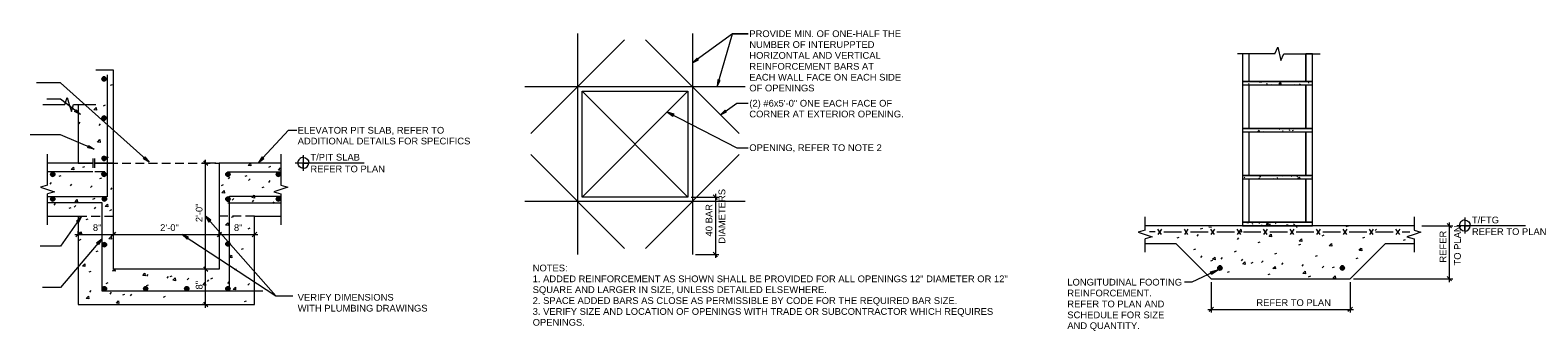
# Model space of a CAD drawing. Header units: inches. Extents: x 2 to 104, y 0 to 81.
# Tile 6 of 8: x 49.05 to 71.13, y 1 to 5.39. Entities that reach past the tile are written whole.
import ezdxf

# ---------------------------------------------------------------- set-up
doc = ezdxf.new("R2010")
doc.units = ezdxf.units.IN
doc.header["$MEASUREMENT"] = 0
doc.layers.add('A-DETL', color=7, linetype='Continuous', lineweight=18, true_color=0x00a600)
for name, color, linetype, lineweight in [('A-DETL-GENF', 7, 'Continuous', 18), ('A-DETL-THIN', 7, 'Continuous', 18), ('G-ANNO-TEXT', 7, 'Continuous', 9)]:
    doc.layers.add(name, color=color, linetype=linetype, lineweight=lineweight)
doc.styles.add('Arial', font='Arial.ttf', dxfattribs={"height": 0.098425})
pattern_1 = [(50, (65.3647, 0.04906), (0.286846, -0.025301), [0.03, -0.33]), (355, (65.3647, 0.04906), (-0.055977, 0.301024), [0.024, -0.264]), (100.451, (65.3887, 0.04706), (0.231849, 0.275629), [0.025, -0.28]), (46.184, (65.3647, 0.12906), (0.427136, -0.066141), [0.045, -0.495]), (96.636, (65.4007, 0.12306), (0.37346, 0.38977), [0.038, -0.421]), (351.184, (65.3647, 0.12906), (0.37408, 0.389267), [0.036, -0.396]), (21, (65.4047, 0.10906), (0.238616, -0.161194), [0.03, -0.33]), (326, (65.4047, 0.10906), (0.09698, 0.29042), [0.024, -0.264]), (71.451, (65.4247, 0.09606), (0.336407, 0.128668), [0.025, -0.28]), (37.5, (65.36469, 0.04906), (0.0047326, 0.1334601), [0.013, -0.248, 0.013, -0.255, -0.265]), (37.5, (65.36469, 0.04906), (0.0047326, 0.1334601), [-0.529, 0.013, -0.252]), (7.5, (65.36469, 0.04906), (0.1052654, 0.1580924), [0.013, -0.14, 0.013, -0.242, -0.101]), (7.5, (65.36469, 0.04906), (0.1052654, 0.1580924), [-0.408, 0.013, -0.088]), (327.5, (65.27569, 0.04906), (0.2135185, -0.0091575), [0.013, -0.087, 0.013, -0.299, -0.414]), (327.5, (65.27569, 0.04906), (0.2135185, -0.0091575), [-0.412, 0.013, -0.401]), (317.5, (65.23569, 0.04906), (0.2332406, 0.03991), [0.013, -0.117, 0.013, -0.194, -0.294]), (317.5, (65.23569, 0.04906), (0.2332406, 0.03991), [-0.337, 0.013, -0.281])]

msp = doc.modelspace()

# ---------------------------------------------------------------- hatches: boundary and pattern name
at = {"layer": 'A-DETL-GENF'}
for points in [[(58.751, 4.916), (58.839, 4.959), (58.82, 4.987)], [(50.133, 4.652), (50.141, 4.654), (50.149, 4.657), (50.155, 4.662), (50.16, 4.668), (50.163, 4.675), (50.164, 4.683), (50.163, 4.692), (50.16, 4.699), (50.155, 4.705), (50.149, 4.71), (50.141, 4.713), (50.133, 4.715), (50.125, 4.713), (50.118, 4.71), (50.111, 4.705), (50.106, 4.699), (50.103, 4.692), (50.102, 4.683), (50.103, 4.675), (50.106, 4.668), (50.111, 4.662), (50.118, 4.657), (50.125, 4.654)], [(59.113, 4.57), (59.157, 4.659), (59.124, 4.668)], [(49.788, 4.16), (49.722, 4.232), (49.702, 4.205)], [(58.465, 4.139), (58.481, 4.168), (58.388, 4.197)], [(59.16, 4.158), (59.25, 4.199), (59.231, 4.227)], [(50.133, 4.079), (50.141, 4.08), (50.149, 4.083), (50.155, 4.088), (50.16, 4.094), (50.163, 4.102), (50.164, 4.11), (50.163, 4.118), (50.16, 4.125), (50.155, 4.132), (50.149, 4.137), (50.141, 4.14), (50.133, 4.141), (50.125, 4.14), (50.118, 4.137), (50.111, 4.132), (50.106, 4.125), (50.103, 4.118), (50.102, 4.11), (50.103, 4.102), (50.106, 4.094), (50.111, 4.088), (50.118, 4.083), (50.125, 4.08)], [(49.988, 3.653), (49.905, 3.708), (49.893, 3.675)], [(50.133, 3.488), (50.141, 3.489), (50.149, 3.493), (50.155, 3.497), (50.16, 3.504), (50.163, 3.511), (50.164, 3.519), (50.163, 3.527), (50.16, 3.535), (50.155, 3.541), (50.149, 3.546), (50.141, 3.549), (50.133, 3.55), (50.125, 3.549), (50.118, 3.546), (50.111, 3.541), (50.106, 3.535), (50.103, 3.527), (50.102, 3.519), (50.103, 3.511), (50.106, 3.504), (50.111, 3.497), (50.118, 3.493), (50.125, 3.489)], [(50.794, 3.463), (50.732, 3.541), (50.71, 3.515)], [(52.395, 3.458), (52.475, 3.517), (52.449, 3.541)], [(49.381, 3.258), (49.389, 3.259), (49.397, 3.263), (49.403, 3.268), (49.408, 3.274), (49.411, 3.281), (49.412, 3.289), (49.411, 3.297), (49.408, 3.305), (49.403, 3.311), (49.397, 3.316), (49.389, 3.319), (49.381, 3.32), (49.373, 3.319), (49.366, 3.316), (49.359, 3.311), (49.354, 3.305), (49.351, 3.297), (49.35, 3.289), (49.351, 3.281), (49.354, 3.274), (49.359, 3.268), (49.366, 3.263), (49.373, 3.259)], [(50.133, 3.258), (50.141, 3.259), (50.149, 3.263), (50.155, 3.268), (50.16, 3.274), (50.163, 3.281), (50.164, 3.289), (50.163, 3.297), (50.16, 3.305), (50.155, 3.311), (50.149, 3.316), (50.141, 3.319), (50.133, 3.32), (50.125, 3.319), (50.118, 3.316), (50.111, 3.311), (50.106, 3.305), (50.103, 3.297), (50.102, 3.289), (50.103, 3.281), (50.106, 3.274), (50.111, 3.268), (50.118, 3.263), (50.125, 3.259)], [(51.947, 3.256), (51.955, 3.257), (51.963, 3.26), (51.969, 3.265), (51.974, 3.271), (51.977, 3.279), (51.978, 3.287), (51.977, 3.295), (51.974, 3.302), (51.969, 3.309), (51.963, 3.313), (51.955, 3.317), (51.947, 3.318), (51.939, 3.317), (51.932, 3.313), (51.925, 3.309), (51.92, 3.302), (51.917, 3.295), (51.916, 3.287), (51.917, 3.279), (51.92, 3.271), (51.925, 3.265), (51.932, 3.26), (51.939, 3.257)], [(52.685, 3.256), (52.693, 3.257), (52.701, 3.26), (52.707, 3.265), (52.712, 3.271), (52.715, 3.279), (52.716, 3.287), (52.715, 3.295), (52.712, 3.302), (52.707, 3.309), (52.701, 3.313), (52.693, 3.317), (52.685, 3.318), (52.677, 3.317), (52.67, 3.313), (52.663, 3.309), (52.658, 3.302), (52.655, 3.295), (52.654, 3.287), (52.655, 3.279), (52.658, 3.271), (52.663, 3.265), (52.67, 3.26), (52.677, 3.257)], [(49.381, 2.897), (49.389, 2.898), (49.397, 2.901), (49.403, 2.906), (49.408, 2.912), (49.411, 2.92), (49.412, 2.928), (49.411, 2.936), (49.408, 2.943), (49.403, 2.95), (49.397, 2.955), (49.389, 2.958), (49.381, 2.959), (49.373, 2.958), (49.366, 2.955), (49.359, 2.95), (49.354, 2.943), (49.351, 2.936), (49.35, 2.928), (49.351, 2.92), (49.354, 2.912), (49.359, 2.906), (49.366, 2.901), (49.373, 2.898)], [(50.138, 2.897), (50.146, 2.898), (50.153, 2.901), (50.16, 2.906), (50.164, 2.912), (50.168, 2.92), (50.169, 2.928), (50.168, 2.936), (50.164, 2.943), (50.16, 2.95), (50.153, 2.955), (50.146, 2.958), (50.138, 2.959), (50.13, 2.958), (50.122, 2.955), (50.116, 2.95), (50.111, 2.943), (50.108, 2.936), (50.107, 2.928), (50.108, 2.92), (50.111, 2.912), (50.116, 2.906), (50.122, 2.901), (50.13, 2.898)], [(51.947, 2.894), (51.955, 2.895), (51.963, 2.898), (51.969, 2.903), (51.974, 2.91), (51.977, 2.917), (51.978, 2.925), (51.977, 2.933), (51.974, 2.941), (51.969, 2.947), (51.963, 2.952), (51.955, 2.955), (51.947, 2.956), (51.939, 2.955), (51.932, 2.952), (51.925, 2.947), (51.92, 2.941), (51.917, 2.933), (51.916, 2.925), (51.917, 2.917), (51.92, 2.91), (51.925, 2.903), (51.932, 2.898), (51.939, 2.895)], [(52.685, 2.896), (52.693, 2.897), (52.701, 2.9), (52.707, 2.905), (52.712, 2.911), (52.715, 2.919), (52.716, 2.927), (52.715, 2.935), (52.712, 2.942), (52.707, 2.949), (52.701, 2.954), (52.693, 2.957), (52.685, 2.958), (52.677, 2.957), (52.67, 2.954), (52.663, 2.949), (52.658, 2.942), (52.655, 2.935), (52.654, 2.927), (52.655, 2.919), (52.658, 2.911), (52.663, 2.905), (52.67, 2.9), (52.677, 2.897)], [(49.758, 2.585), (49.802, 2.674), (49.731, 2.605)], [(51.67, 2.593), (51.697, 2.617), (51.62, 2.678)], [(50.051, 2.262), (50.1, 2.347), (50.024, 2.285)], [(50.138, 2.229), (50.146, 2.23), (50.153, 2.233), (50.16, 2.238), (50.164, 2.244), (50.168, 2.252), (50.169, 2.26), (50.168, 2.268), (50.164, 2.275), (50.16, 2.282), (50.153, 2.287), (50.146, 2.29), (50.138, 2.291), (50.13, 2.29), (50.122, 2.287), (50.116, 2.282), (50.111, 2.275), (50.108, 2.268), (50.107, 2.26), (50.108, 2.252), (50.111, 2.244), (50.116, 2.238), (50.122, 2.233), (50.13, 2.23)], [(51.349, 2.341), (51.368, 2.371), (51.277, 2.409)], [(51.947, 2.24), (51.955, 2.241), (51.963, 2.244), (51.969, 2.249), (51.974, 2.255), (51.977, 2.263), (51.978, 2.271), (51.977, 2.279), (51.974, 2.286), (51.969, 2.293), (51.963, 2.298), (51.955, 2.301), (51.947, 2.302), (51.939, 2.301), (51.932, 2.298), (51.925, 2.293), (51.92, 2.286), (51.917, 2.279), (51.916, 2.271), (51.917, 2.263), (51.92, 2.255), (51.925, 2.249), (51.932, 2.244), (51.939, 2.241)], [(66.356, 1.823), (66.462, 1.898), (66.337, 1.864)], [(66.477, 1.888), (66.485, 1.889), (66.493, 1.892), (66.499, 1.897), (66.504, 1.903), (66.507, 1.911), (66.508, 1.919), (66.507, 1.927), (66.504, 1.934), (66.499, 1.941), (66.493, 1.946), (66.485, 1.949), (66.477, 1.95), (66.469, 1.949), (66.462, 1.946), (66.455, 1.941), (66.451, 1.934), (66.447, 1.927), (66.446, 1.919), (66.447, 1.911), (66.451, 1.903), (66.456, 1.897), (66.462, 1.898), (66.458, 1.895), (66.462, 1.892), (66.469, 1.889)], [(68.27, 1.888), (68.278, 1.889), (68.286, 1.892), (68.292, 1.897), (68.297, 1.903), (68.3, 1.911), (68.301, 1.919), (68.3, 1.927), (68.297, 1.934), (68.292, 1.941), (68.286, 1.946), (68.278, 1.949), (68.27, 1.95), (68.262, 1.949), (68.255, 1.946), (68.248, 1.941), (68.243, 1.934), (68.24, 1.927), (68.239, 1.919), (68.24, 1.911), (68.243, 1.903), (68.248, 1.897), (68.255, 1.892), (68.262, 1.889)], [(50.138, 1.583), (50.146, 1.584), (50.153, 1.588), (50.16, 1.593), (50.164, 1.599), (50.168, 1.606), (50.169, 1.614), (50.168, 1.622), (50.164, 1.63), (50.16, 1.636), (50.153, 1.641), (50.146, 1.644), (50.138, 1.645), (50.13, 1.644), (50.122, 1.641), (50.116, 1.636), (50.111, 1.63), (50.108, 1.622), (50.107, 1.614), (50.108, 1.606), (50.111, 1.599), (50.116, 1.593), (50.122, 1.588), (50.13, 1.584)], [(50.742, 1.583), (50.75, 1.584), (50.758, 1.588), (50.764, 1.593), (50.769, 1.599), (50.772, 1.606), (50.773, 1.614), (50.772, 1.622), (50.769, 1.63), (50.764, 1.636), (50.758, 1.641), (50.75, 1.644), (50.742, 1.645), (50.734, 1.644), (50.727, 1.641), (50.72, 1.636), (50.716, 1.63), (50.712, 1.622), (50.711, 1.614), (50.712, 1.606), (50.716, 1.599), (50.72, 1.593), (50.727, 1.588), (50.734, 1.584)], [(51.344, 1.583), (51.352, 1.584), (51.36, 1.588), (51.366, 1.593), (51.371, 1.599), (51.374, 1.606), (51.375, 1.614), (51.374, 1.622), (51.371, 1.63), (51.366, 1.636), (51.36, 1.641), (51.352, 1.644), (51.344, 1.645), (51.336, 1.644), (51.329, 1.641), (51.323, 1.636), (51.318, 1.63), (51.314, 1.622), (51.313, 1.614), (51.314, 1.606), (51.318, 1.599), (51.323, 1.593), (51.329, 1.588), (51.336, 1.584)], [(51.947, 1.583), (51.955, 1.584), (51.963, 1.588), (51.969, 1.593), (51.974, 1.599), (51.977, 1.606), (51.978, 1.614), (51.977, 1.622), (51.974, 1.63), (51.969, 1.636), (51.963, 1.641), (51.955, 1.644), (51.947, 1.645), (51.939, 1.644), (51.932, 1.641), (51.925, 1.636), (51.92, 1.63), (51.917, 1.622), (51.916, 1.614), (51.917, 1.606), (51.92, 1.599), (51.925, 1.593), (51.932, 1.588), (51.939, 1.584)]]:
    msp.add_hatch(color=256, dxfattribs=at).paths.add_polyline_path(points, flags=0)
at = {"layer": 'A-DETL-GENF', "true_color": 0x808080}
h = msp.add_hatch(dxfattribs=at)
h.set_pattern_fill('FP_2', color=8, style=0, pattern_type=2)
h.set_pattern_definition(pattern_1)
h.paths.add_polyline_path([(67.835, 4.595), (67.835, 4.645), (66.806, 4.645), (66.806, 4.595), (67.655, 4.595)], flags=0)
h = msp.add_hatch(dxfattribs=at)
h.set_pattern_fill('FP_2', color=8, style=0, pattern_type=2)
h.set_pattern_definition(pattern_1)
h.paths.add_polyline_path([(67.835, 3.909), (67.835, 3.959), (66.806, 3.959), (66.806, 3.909), (67.655, 3.909)], flags=0)
h = msp.add_hatch(dxfattribs=at)
h.set_pattern_fill('FP_2', color=8, style=0, pattern_type=2)
h.set_pattern_definition(pattern_1)
h.paths.add_polyline_path([(67.835, 3.222), (67.835, 3.272), (66.806, 3.272), (66.806, 3.222), (67.655, 3.222)], flags=0)
h = msp.add_hatch(dxfattribs=at)
h.set_pattern_fill('FP_2', color=8, style=0, pattern_type=2)
h.set_pattern_definition(pattern_1)
h.paths.add_polyline_path([(67.835, 2.536), (67.835, 2.586), (66.806, 2.586), (66.806, 2.536), (67.655, 2.536)], flags=0)

# ---------------------------------------------------------------- linework, layer by layer
at = {"layer": 'A-DETL', "color": 7}
for p, q in [((57.07, 2.116), (57.07, 5.345)), ((58.75, 5.345), (58.75, 2.116)), ((59.337, 5.342), (58.75, 4.915)), ((59.113, 4.57), (59.337, 5.342)), ((59.337, 5.342), (59.567, 5.342)), ((59.567, 5.342), (59.337, 5.342)), ((57.755, 5.254), (56.385, 3.884)), ((58.064, 5.254), (59.434, 3.884)), ((67.282, 5.049), (67.327, 5.146)), ((67.327, 5.146), (67.369, 4.953)), ((58.82, 4.987), (58.751, 4.916)), ((58.751, 4.916), (58.839, 4.959)), ((58.839, 4.959), (58.82, 4.987)), ((67.089, 5.049), (66.733, 5.049)), ((66.906, 4.645), (66.906, 5.049)), ((67.282, 5.049), (67.089, 5.049)), ((67.369, 4.953), (67.412, 5.049)), ((67.369, 4.953), (67.412, 5.049)), ((67.412, 5.049), (67.947, 5.049)), ((67.735, 4.645), (67.735, 5.049)), ((50.269, 4.81), (50.01, 4.81)), ((50.177, 4.744), (50.177, 2.96)), ((50.269, 3.453), (50.269, 4.81)), ((59.124, 4.668), (59.113, 4.57)), ((59.113, 4.57), (59.157, 4.659)), ((59.157, 4.659), (59.124, 4.668)), ((49.495, 4.625), (49.145, 4.625)), ((50.794, 3.463), (49.495, 4.625)), ((50.225, 4.591), (50.255, 4.603)), ((56.296, 4.57), (59.523, 4.57)), ((58.684, 4.504), (57.135, 2.955)), ((57.135, 4.504), (58.684, 2.955)), ((57.135, 2.955), (57.135, 4.504)), ((57.135, 4.504), (58.684, 4.504)), ((58.684, 4.504), (58.684, 2.955)), ((66.906, 3.959), (66.906, 4.595)), ((67.735, 3.959), (67.735, 4.595)), ((49.235, 4.308), (49.364, 4.308)), ((49.495, 4.386), (49.293, 4.386)), ((49.364, 4.308), (49.56, 4.308)), ((49.788, 4.16), (49.495, 4.386)), ((49.56, 4.308), (49.59, 4.411)), ((49.59, 4.411), (49.622, 4.308)), ((49.622, 4.308), (49.657, 4.206)), ((49.657, 4.206), (49.684, 4.308)), ((49.684, 4.308), (49.881, 4.308)), ((49.702, 4.205), (49.722, 4.232)), ((49.788, 4.16), (49.702, 4.205)), ((49.722, 4.232), (49.788, 4.16)), ((49.752, 4.308), (49.752, 3.453)), ((49.881, 4.308), (50.01, 4.308)), ((49.984, 4.23), (50.017, 4.265)), ((50.02, 4.225), (49.984, 4.23)), ((50.017, 4.265), (50.02, 4.225)), ((50.126, 4.291), (50.155, 4.303)), ((58.388, 4.197), (58.465, 4.139)), ((58.481, 4.168), (58.388, 4.197)), ((58.388, 4.197), (59.403, 3.677)), ((59.16, 4.158), (59.403, 4.326)), ((59.231, 4.227), (59.16, 4.158)), ((59.16, 4.158), (59.25, 4.199)), ((59.25, 4.199), (59.231, 4.227)), ((59.403, 4.326), (59.567, 4.326)), ((49.764, 4.025), (49.784, 4.049)), ((50.06, 3.999), (50.081, 4.024)), ((58.465, 4.139), (58.481, 4.168)), ((49.397, 3.863), (49.05, 3.863)), ((49.495, 3.863), (49.397, 3.863)), ((49.988, 3.653), (49.495, 3.863)), ((50.039, 3.76), (50.072, 3.795)), ((50.076, 3.755), (50.039, 3.76)), ((50.072, 3.795), (50.076, 3.755)), ((52.395, 3.458), (52.833, 3.931)), ((52.833, 3.931), (52.954, 3.931)), ((66.906, 3.272), (66.906, 3.909)), ((67.735, 3.272), (67.735, 3.909)), ((49.305, 3.453), (49.305, 3.582)), ((49.893, 3.675), (49.905, 3.708)), ((49.988, 3.653), (49.893, 3.675)), ((49.905, 3.708), (49.988, 3.653)), ((50.17, 3.526), (50.2, 3.536)), ((50.71, 3.515), (50.732, 3.541)), ((50.732, 3.541), (50.794, 3.463)), ((52.449, 3.541), (52.395, 3.458)), ((52.475, 3.517), (52.449, 3.541)), ((52.723, 3.582), (52.723, 3.453)), ((53.05, 3.57), (53.05, 3.338)), ((57.755, 2.205), (56.385, 3.575)), ((58.064, 2.205), (59.434, 3.575)), ((59.403, 3.677), (59.567, 3.677)), ((49.305, 3.128), (49.305, 3.453)), ((49.97, 3.453), (49.305, 3.453)), ((49.97, 3.324), (49.305, 3.324)), ((49.653, 3.358), (49.684, 3.391)), ((49.69, 3.351), (49.653, 3.358)), ((49.684, 3.391), (49.69, 3.351)), ((49.752, 3.453), (49.97, 3.453)), ((49.824, 3.393), (49.853, 3.403)), ((49.97, 3.52), (49.97, 3.384)), ((49.996, 3.384), (49.996, 3.52)), ((50.269, 3.453), (49.996, 3.453)), ((49.996, 3.453), (50.269, 3.453)), ((50.144, 3.324), (49.996, 3.324)), ((50.095, 3.29), (50.126, 3.322)), ((50.126, 3.322), (50.131, 3.284)), ((50.269, 2.678), (50.269, 3.453)), ((50.269, 3.453), (50.332, 3.453)), ((50.398, 3.453), (50.527, 3.453)), ((50.591, 3.453), (50.72, 3.453)), ((50.794, 3.463), (50.71, 3.515)), ((50.786, 3.453), (50.915, 3.453)), ((50.979, 3.453), (51.108, 3.453)), ((51.173, 3.453), (51.301, 3.453)), ((51.366, 3.453), (51.496, 3.453)), ((51.559, 3.453), (51.689, 3.453)), ((51.62, 3.453), (51.572, 3.453)), ((51.587, 3.484), (51.62, 3.453)), ((51.62, 1.902), (51.62, 3.501)), ((51.77, 3.453), (51.62, 3.453)), ((51.62, 3.453), (51.651, 3.421)), ((51.754, 3.453), (51.818, 3.453)), ((52.723, 3.453), (51.818, 3.453)), ((51.818, 3.453), (51.818, 2.678)), ((51.942, 3.324), (52.723, 3.324)), ((52.245, 3.419), (52.276, 3.452)), ((52.281, 3.412), (52.245, 3.419)), ((52.276, 3.452), (52.281, 3.412)), ((52.395, 3.458), (52.475, 3.517)), ((52.547, 3.393), (52.576, 3.405)), ((52.687, 3.35), (52.718, 3.382)), ((52.723, 3.345), (52.687, 3.35)), ((52.718, 3.382), (52.723, 3.345)), ((52.723, 3.453), (52.723, 3.128)), ((53.279, 3.453), (52.933, 3.453)), ((53.05, 3.453), (52.969, 3.453)), ((53.05, 3.532), (53.05, 3.453)), ((53.05, 3.374), (53.05, 3.453)), ((53.05, 3.453), (53.131, 3.453)), ((53.941, 3.453), (53.279, 3.453)), ((49.305, 3.128), (49.202, 3.098)), ((49.202, 3.098), (49.305, 3.065)), ((49.343, 3.145), (49.364, 3.169)), ((49.476, 3.259), (49.505, 3.271)), ((49.64, 3.119), (49.66, 3.143)), ((49.936, 3.093), (49.957, 3.117)), ((50.07, 3.226), (50.1, 3.236)), ((50.131, 3.284), (50.095, 3.29)), ((51.852, 3.126), (51.882, 3.138)), ((51.954, 3.222), (51.975, 3.246)), ((52.2, 3.26), (52.23, 3.271)), ((52.25, 3.196), (52.271, 3.22)), ((52.447, 3.093), (52.476, 3.105)), ((52.547, 3.17), (52.568, 3.195)), ((52.723, 3.128), (52.824, 3.098)), ((52.824, 3.098), (52.723, 3.065)), ((66.906, 2.586), (66.906, 3.222)), ((67.735, 2.586), (67.735, 3.222)), ((49.305, 3.065), (49.409, 3.031)), ((49.409, 3.031), (49.305, 3.003)), ((49.305, 2.678), (49.305, 3.003)), ((50.177, 2.96), (49.305, 2.96)), ((49.707, 2.886), (49.74, 2.921)), ((49.745, 2.881), (49.707, 2.886)), ((49.74, 2.921), (49.745, 2.881)), ((49.97, 2.926), (50, 2.938)), ((50.232, 3.067), (50.253, 3.091)), ((51.859, 3.015), (51.89, 3.05)), ((51.896, 3.01), (51.859, 3.015)), ((51.89, 3.05), (51.896, 3.01)), ((51.971, 1.58), (51.971, 2.969)), ((51.971, 2.969), (52.723, 2.969)), ((52.011, 2.912), (52.032, 2.936)), ((52.3, 2.947), (52.331, 2.981)), ((52.337, 2.941), (52.3, 2.947)), ((52.307, 2.886), (52.328, 2.91)), ((52.331, 2.981), (52.337, 2.941)), ((52.604, 2.86), (52.624, 2.885)), ((52.723, 3.065), (52.619, 3.031)), ((52.619, 3.031), (52.723, 3.003)), ((52.693, 2.928), (52.723, 2.938)), ((52.723, 3.003), (52.723, 2.678)), ((59.523, 2.891), (56.296, 2.891)), ((58.684, 2.955), (57.135, 2.955)), ((58.733, 2.955), (59.088, 2.955)), ((59.088, 2.955), (59.055, 2.988)), ((59.088, 3.003), (59.088, 2.067)), ((59.088, 2.955), (59.136, 2.955)), ((59.12, 2.922), (59.088, 2.955)), ((50.107, 2.871), (49.305, 2.871)), ((49.305, 2.548), (49.305, 2.678)), ((49.305, 2.678), (49.752, 2.678)), ((49.4, 2.835), (49.421, 2.859)), ((49.802, 2.674), (49.495, 2.238)), ((49.622, 2.793), (49.652, 2.804)), ((49.697, 2.809), (49.717, 2.833)), ((49.731, 2.605), (49.802, 2.674)), ((49.752, 2.678), (49.752, 1.385)), ((49.752, 2.678), (49.881, 2.678)), ((49.802, 2.674), (49.758, 2.585)), ((49.946, 2.678), (50.074, 2.678)), ((49.993, 2.783), (50.014, 2.807)), ((50.107, 1.58), (50.107, 2.871)), ((50.139, 2.678), (50.269, 2.678)), ((50.148, 2.817), (50.181, 2.852)), ((50.186, 2.812), (50.148, 2.817)), ((50.181, 2.852), (50.186, 2.812)), ((50.217, 2.76), (50.246, 2.771)), ((50.269, 1.902), (50.269, 2.678)), ((51.62, 2.678), (51.667, 2.59)), ((51.697, 2.617), (51.62, 2.678)), ((51.62, 2.678), (52.648, 1.512)), ((51.818, 2.678), (51.818, 1.902)), ((51.947, 2.678), (51.818, 2.678)), ((51.947, 2.871), (52.723, 2.871)), ((51.999, 2.66), (52.028, 2.671)), ((52.142, 2.678), (52.013, 2.678)), ((52.335, 2.678), (52.206, 2.678)), ((52.335, 1.385), (52.335, 2.678)), ((52.335, 2.678), (52.723, 2.678)), ((52.723, 2.678), (52.723, 2.548)), ((65.382, 2.536), (65.382, 2.665)), ((69.32, 2.665), (69.32, 2.536)), ((70.063, 2.655), (70.063, 2.421)), ((49.758, 2.585), (49.731, 2.605)), ((49.752, 2.409), (49.752, 2.457)), ((49.784, 2.442), (49.752, 2.409)), ((49.762, 2.416), (49.795, 2.448)), ((49.795, 2.448), (49.8, 2.411)), ((49.869, 2.626), (49.898, 2.638)), ((50.269, 2.409), (50.269, 2.457)), ((50.301, 2.442), (50.269, 2.409)), ((51.667, 2.59), (51.697, 2.617)), ((51.818, 2.409), (51.818, 2.453)), ((51.851, 2.442), (51.818, 2.409)), ((51.913, 2.545), (51.946, 2.578)), ((51.951, 2.538), (51.913, 2.545)), ((51.946, 2.578), (51.951, 2.538)), ((52.245, 2.493), (52.275, 2.505)), ((52.335, 2.409), (52.335, 2.457)), ((52.368, 2.442), (52.335, 2.409)), ((65.382, 2.469), (65.278, 2.441)), ((65.278, 2.441), (65.382, 2.407)), ((65.382, 2.469), (65.382, 2.536)), ((69.32, 2.536), (65.382, 2.536)), ((65.528, 2.446), (65.444, 2.446)), ((65.621, 2.407), (65.568, 2.484)), ((65.621, 2.484), (65.568, 2.407)), ((65.658, 2.446), (65.787, 2.446)), ((65.787, 2.446), (65.916, 2.446)), ((66.009, 2.407), (65.956, 2.484)), ((66.009, 2.484), (65.956, 2.407)), ((66.045, 2.446), (66.175, 2.446)), ((66.175, 2.446), (66.304, 2.446)), ((66.195, 2.49), (66.225, 2.5)), ((66.352, 2.51), (66.314, 2.517)), ((66.397, 2.407), (66.344, 2.484)), ((66.397, 2.484), (66.344, 2.407)), ((66.433, 2.446), (66.563, 2.446)), ((66.563, 2.446), (66.692, 2.446)), ((66.783, 2.407), (66.731, 2.484)), ((66.783, 2.484), (66.731, 2.407)), ((66.756, 2.448), (66.788, 2.481)), ((66.793, 2.443), (66.756, 2.448)), ((66.788, 2.481), (66.793, 2.443)), ((66.806, 2.536), (67.204, 2.536)), ((66.821, 2.446), (66.949, 2.446)), ((66.949, 2.446), (67.078, 2.446)), ((67.171, 2.407), (67.117, 2.484)), ((67.171, 2.484), (67.117, 2.407)), ((67.207, 2.446), (67.336, 2.446)), ((67.336, 2.446), (67.465, 2.446)), ((67.559, 2.407), (67.505, 2.484)), ((67.559, 2.484), (67.505, 2.407)), ((67.553, 2.564), (67.583, 2.536)), ((67.708, 2.536), (67.583, 2.536)), ((67.583, 2.536), (67.61, 2.509)), ((67.595, 2.446), (67.724, 2.446)), ((67.724, 2.446), (67.853, 2.446)), ((67.946, 2.407), (67.893, 2.484)), ((67.946, 2.484), (67.893, 2.407)), ((67.983, 2.446), (68.112, 2.446)), ((68.112, 2.446), (68.241, 2.446)), ((68.334, 2.407), (68.281, 2.484)), ((68.334, 2.484), (68.281, 2.407)), ((68.325, 2.524), (68.36, 2.536)), ((68.37, 2.446), (68.5, 2.446)), ((68.5, 2.446), (68.629, 2.446)), ((68.722, 2.407), (68.668, 2.484)), ((68.722, 2.484), (68.668, 2.407)), ((68.753, 2.464), (68.772, 2.488)), ((68.758, 2.446), (68.887, 2.446)), ((68.887, 2.446), (69.017, 2.446)), ((69.11, 2.407), (69.056, 2.484)), ((69.11, 2.484), (69.056, 2.407)), ((69.146, 2.446), (69.258, 2.446)), ((69.32, 2.536), (69.32, 2.469)), ((69.32, 2.469), (69.422, 2.441)), ((69.422, 2.441), (69.32, 2.407)), ((69.434, 2.536), (69.839, 2.536)), ((69.806, 2.569), (69.839, 2.536)), ((69.839, 1.712), (69.839, 2.584)), ((69.839, 2.536), (69.871, 2.503)), ((69.839, 2.536), (69.887, 2.536)), ((70.292, 2.536), (69.945, 2.536)), ((70.063, 2.536), (69.982, 2.536)), ((70.063, 2.617), (70.063, 2.536)), ((70.063, 2.457), (70.063, 2.536)), ((70.063, 2.536), (70.145, 2.536)), ((70.954, 2.536), (70.292, 2.536)), ((49.242, 2.238), (49.198, 2.238)), ((49.495, 2.238), (49.242, 2.238)), ((50.1, 2.347), (49.495, 1.633)), ((49.703, 2.409), (50.269, 2.409)), ((49.752, 2.409), (49.719, 2.376)), ((49.8, 2.411), (49.762, 2.416)), ((49.769, 2.326), (49.798, 2.338)), ((50.024, 2.285), (50.1, 2.347)), ((50.051, 2.262), (50.024, 2.285)), ((50.1, 2.347), (50.051, 2.262)), ((50.203, 2.347), (50.236, 2.381)), ((50.241, 2.342), (50.203, 2.347)), ((50.269, 2.409), (50.236, 2.377)), ((50.236, 2.381), (50.241, 2.342)), ((50.269, 2.409), (51.818, 2.409)), ((51.277, 2.409), (51.349, 2.341)), ((51.368, 2.371), (51.277, 2.409)), ((51.277, 2.409), (52.648, 1.512)), ((51.349, 2.341), (51.368, 2.371)), ((51.818, 2.409), (51.787, 2.376)), ((51.818, 2.409), (52.383, 2.409)), ((52.335, 2.409), (52.302, 2.376)), ((65.382, 2.407), (65.484, 2.374)), ((65.484, 2.374), (65.382, 2.345)), ((65.382, 2.278), (65.382, 2.345)), ((65.382, 2.148), (65.382, 2.278)), ((65.382, 2.278), (65.833, 2.278)), ((65.833, 2.278), (66.35, 1.761)), ((65.849, 2.357), (65.878, 2.367)), ((66.142, 2.386), (66.161, 2.41)), ((66.735, 2.334), (66.754, 2.359)), ((67.036, 2.29), (67.066, 2.302)), ((67.197, 2.379), (67.229, 2.414)), ((67.235, 2.374), (67.197, 2.379)), ((67.229, 2.414), (67.235, 2.374)), ((67.631, 2.257), (67.66, 2.267)), ((67.638, 2.312), (67.671, 2.345)), ((67.676, 2.305), (67.638, 2.312)), ((67.671, 2.345), (67.676, 2.305)), ((67.977, 2.39), (68.006, 2.402)), ((68.079, 2.243), (68.112, 2.276)), ((68.117, 2.238), (68.079, 2.243)), ((68.112, 2.276), (68.117, 2.238)), ((68.384, 1.761), (68.901, 2.278)), ((68.52, 2.174), (68.553, 2.209)), ((68.553, 2.209), (68.558, 2.169)), ((68.572, 2.357), (68.601, 2.369)), ((68.901, 2.278), (69.32, 2.278)), ((69.167, 2.324), (69.196, 2.334)), ((69.32, 2.407), (69.217, 2.374)), ((69.217, 2.374), (69.32, 2.345)), ((69.32, 2.345), (69.32, 2.278)), ((69.32, 2.278), (69.32, 2.148)), ((50.015, 2.161), (50.045, 2.171)), ((51.968, 2.073), (52.001, 2.107)), ((52.004, 2.068), (51.968, 2.073)), ((52.001, 2.107), (52.004, 2.068)), ((52.145, 2.193), (52.175, 2.205)), ((58.798, 2.116), (59.088, 2.116)), ((59.088, 2.116), (59.055, 2.148)), ((59.088, 2.116), (59.136, 2.116)), ((59.12, 2.083), (59.088, 2.116)), ((66.095, 2.19), (66.125, 2.2)), ((66.199, 2.074), (66.219, 2.098)), ((66.342, 2.022), (66.371, 2.035)), ((66.369, 2.045), (66.402, 2.079)), ((66.407, 2.04), (66.369, 2.045)), ((66.402, 2.079), (66.407, 2.04)), ((66.495, 2.048), (66.516, 2.072)), ((66.69, 2.157), (66.719, 2.167)), ((66.792, 2.022), (66.812, 2.047)), ((66.811, 1.978), (66.843, 2.01)), ((66.843, 2.01), (66.848, 1.971)), ((66.937, 1.99), (66.966, 2.002)), ((67.088, 1.997), (67.109, 2.021)), ((67.283, 2.124), (67.312, 2.135)), ((67.385, 1.971), (67.405, 1.995)), ((67.878, 2.09), (67.907, 2.102)), ((68.472, 2.057), (68.501, 2.069)), ((68.513, 2.178), (68.534, 2.202)), ((68.558, 2.169), (68.52, 2.174)), ((49.817, 1.945), (49.85, 1.978)), ((49.853, 1.938), (49.817, 1.945)), ((49.85, 1.978), (49.853, 1.938)), ((49.915, 1.861), (49.945, 1.871)), ((50.258, 1.876), (50.284, 1.902)), ((50.294, 1.871), (50.258, 1.876)), ((51.818, 1.902), (50.269, 1.902)), ((50.291, 1.902), (50.294, 1.871)), ((50.699, 1.807), (50.732, 1.842)), ((50.736, 1.802), (50.699, 1.807)), ((50.732, 1.842), (50.736, 1.802)), ((50.758, 1.797), (50.779, 1.821)), ((51.055, 1.771), (51.075, 1.795)), ((51.103, 1.794), (51.132, 1.806)), ((51.141, 1.738), (51.173, 1.773)), ((51.173, 1.773), (51.177, 1.733)), ((51.351, 1.745), (51.372, 1.769)), ((51.62, 1.902), (51.572, 1.902)), ((51.587, 1.935), (51.62, 1.902)), ((51.62, 1.337), (51.62, 1.902)), ((51.62, 1.902), (51.651, 1.871)), ((51.697, 1.761), (51.727, 1.773)), ((52.044, 1.895), (52.073, 1.906)), ((66.462, 1.898), (66.066, 1.709)), ((66.337, 1.864), (66.462, 1.898)), ((66.356, 1.823), (66.337, 1.864)), ((66.462, 1.898), (66.356, 1.823)), ((66.588, 1.857), (66.618, 1.867)), ((66.848, 1.971), (66.811, 1.978)), ((67.183, 1.824), (67.212, 1.835)), ((67.252, 1.909), (67.285, 1.942)), ((67.29, 1.904), (67.252, 1.909)), ((67.285, 1.942), (67.29, 1.904)), ((67.681, 1.945), (67.702, 1.969)), ((67.693, 1.84), (67.726, 1.874)), ((67.731, 1.834), (67.693, 1.84)), ((67.726, 1.874), (67.731, 1.834)), ((67.777, 1.79), (67.807, 1.802)), ((67.977, 1.919), (67.998, 1.943)), ((68.124, 1.924), (68.153, 1.935)), ((68.134, 1.773), (68.167, 1.805)), ((68.17, 1.766), (68.134, 1.773)), ((68.167, 1.805), (68.17, 1.766)), ((69.806, 1.793), (69.839, 1.761)), ((49.307, 1.633), (49.231, 1.633)), ((49.495, 1.633), (49.307, 1.633)), ((49.926, 1.564), (49.946, 1.588)), ((52.457, 1.58), (50.107, 1.58)), ((50.162, 1.694), (50.191, 1.706)), ((50.222, 1.538), (50.243, 1.563)), ((50.756, 1.661), (50.786, 1.671)), ((51.177, 1.733), (51.141, 1.738)), ((51.349, 1.628), (51.379, 1.638)), ((51.582, 1.671), (51.614, 1.704)), ((51.618, 1.664), (51.582, 1.671)), ((51.614, 1.704), (51.618, 1.664)), ((51.647, 1.719), (51.668, 1.744)), ((51.944, 1.694), (51.964, 1.718)), ((52.023, 1.602), (52.056, 1.637)), ((52.059, 1.597), (52.023, 1.602)), ((52.056, 1.637), (52.059, 1.597)), ((52.24, 1.668), (52.261, 1.692)), ((66.066, 1.709), (65.958, 1.709)), ((66.35, 1.761), (68.384, 1.761)), ((66.35, 1.712), (66.35, 1.314)), ((68.384, 1.712), (68.384, 1.314)), ((68.432, 1.761), (69.839, 1.761)), ((69.839, 1.761), (69.871, 1.73)), ((69.839, 1.761), (69.887, 1.761)), ((49.752, 1.385), (52.335, 1.385)), ((49.872, 1.473), (49.905, 1.507)), ((49.908, 1.468), (49.872, 1.473)), ((49.905, 1.507), (49.908, 1.468)), ((50.313, 1.404), (50.346, 1.439)), ((50.35, 1.399), (50.313, 1.404)), ((50.346, 1.439), (50.35, 1.399)), ((50.408, 1.528), (50.438, 1.538)), ((50.518, 1.513), (50.539, 1.537)), ((51.003, 1.494), (51.032, 1.506)), ((51.62, 1.385), (51.572, 1.385)), ((51.587, 1.418), (51.62, 1.385)), ((51.62, 1.385), (51.651, 1.354)), ((52.19, 1.428), (52.219, 1.439)), ((66.383, 1.347), (66.35, 1.314)), ((68.417, 1.347), (68.384, 1.314)), ((66.302, 1.314), (68.432, 1.314)), ((66.35, 1.314), (66.318, 1.281)), ((66.35, 1.314), (66.35, 1.266)), ((68.384, 1.314), (68.351, 1.281)), ((68.384, 1.314), (68.384, 1.266))]:
    msp.add_line(p, q, dxfattribs=at)
for centre, radius, start, end in [((53.049, 3.456), 0.078, 88.9677, 182.21), ((53.05, 3.455), 0.081, 269.9364, 358.7856), ((70.062, 2.539), 0.0783, 89.1905, 182.018), ((70.063, 2.538), 0.0809, 269.9418, 358.9257)]:
    msp.add_arc(centre, radius, start, end, dxfattribs=at)
for points in [[(53.05, 3.534), (53.096, 3.534), (53.133, 3.499), (53.133, 3.453)], [(53.05, 3.374), (53.006, 3.374), (52.973, 3.409), (52.973, 3.453)], [(70.063, 2.457), (70.019, 2.457), (69.985, 2.492), (69.985, 2.536)], [(70.063, 2.617), (70.109, 2.617), (70.145, 2.582), (70.145, 2.536)]]:
    msp.add_open_spline(points, degree=3, dxfattribs=at)
at = {"layer": 'A-DETL-THIN'}
for p, q in [((66.906, 5.049), (66.806, 5.049)), ((66.806, 5.049), (66.806, 4.645)), ((66.906, 4.645), (66.906, 5.049)), ((67.835, 5.049), (67.735, 5.049)), ((67.735, 5.049), (67.735, 4.645)), ((67.835, 4.645), (67.835, 5.049)), ((67.835, 4.645), (66.806, 4.645)), ((66.806, 4.645), (66.806, 4.595)), ((66.806, 4.645), (67.835, 4.645)), ((67.835, 4.595), (67.835, 4.645)), ((66.806, 4.595), (66.806, 3.959)), ((66.806, 4.595), (67.835, 4.595)), ((66.806, 4.595), (67.835, 4.595)), ((66.906, 3.959), (66.906, 4.595)), ((67.735, 4.595), (67.735, 3.959)), ((67.835, 3.959), (67.835, 4.595)), ((67.835, 3.959), (66.806, 3.959)), ((66.806, 3.959), (66.806, 3.909)), ((66.806, 3.959), (67.835, 3.959)), ((66.806, 3.909), (66.806, 3.272)), ((66.806, 3.909), (67.835, 3.909)), ((66.806, 3.909), (67.835, 3.909)), ((66.906, 3.272), (66.906, 3.909)), ((67.735, 3.909), (67.735, 3.272)), ((67.835, 3.909), (67.835, 3.959)), ((67.835, 3.272), (67.835, 3.909)), ((67.835, 3.272), (66.806, 3.272)), ((66.806, 3.272), (66.806, 3.222)), ((66.806, 3.272), (67.835, 3.272)), ((66.806, 3.222), (66.806, 2.586)), ((66.806, 3.222), (67.835, 3.222)), ((66.806, 3.222), (67.835, 3.222)), ((66.906, 2.586), (66.906, 3.222)), ((67.735, 3.222), (67.735, 2.586)), ((67.835, 3.222), (67.835, 3.272)), ((67.835, 2.586), (67.835, 3.222)), ((67.835, 2.586), (66.806, 2.586)), ((66.806, 2.586), (66.806, 2.536)), ((66.806, 2.586), (67.835, 2.586)), ((66.806, 2.536), (67.835, 2.536)), ((66.906, 2.536), (67.735, 2.536)), ((67.835, 2.536), (67.835, 2.586)), ((52.648, 1.512), (52.898, 1.512))]:
    msp.add_line(p, q, dxfattribs=at)
for centre in [(50.133, 4.683), (50.133, 4.11), (50.133, 3.519), (49.381, 3.289), (50.133, 3.289), (51.947, 3.287), (52.685, 3.287), (49.381, 2.928), (50.138, 2.928), (51.947, 2.925), (52.685, 2.927), (50.138, 2.26), (51.947, 2.271), (66.477, 1.919), (68.27, 1.919), (50.138, 1.614), (50.742, 1.614), (51.344, 1.614), (51.947, 1.614)]:
    msp.add_circle(centre, 0.031, dxfattribs=at)
for centre, start, end in [((50.133, 4.683), 0, 180), ((50.133, 4.683), 180, 0), ((50.133, 4.11), 0, 180), ((50.133, 4.11), 180, 0), ((50.133, 3.519), 0, 180), ((49.381, 3.289), 0, 180), ((50.133, 3.519), 180, 0), ((50.133, 3.289), 0, 180), ((51.947, 3.287), 0, 180), ((52.685, 3.287), 0, 180), ((49.381, 3.289), 180, 0), ((50.133, 3.289), 180, 0), ((51.947, 3.287), 180, 0), ((52.685, 3.287), 180, 0), ((49.381, 2.928), 0, 180), ((49.381, 2.928), 180, 0), ((50.138, 2.928), 0, 180), ((50.138, 2.928), 180, 360), ((51.947, 2.925), 0, 180), ((51.947, 2.925), 180, 0), ((52.685, 2.927), 0, 180), ((52.685, 2.927), 180, 360), ((50.138, 2.26), 0, 180), ((50.138, 2.26), 180, 360), ((51.947, 2.271), 0, 180), ((51.947, 2.271), 180, 360), ((66.477, 1.919), 0, 180), ((66.477, 1.919), 180, 226.0769), ((66.477, 1.919), 230.4832, 360), ((68.27, 1.919), 0, 180), ((68.27, 1.919), 180, 360), ((50.138, 1.614), 0, 180), ((50.138, 1.614), 180, 360), ((50.742, 1.614), 0, 180), ((50.742, 1.614), 180, 360), ((51.344, 1.614), 0, 180), ((51.344, 1.614), 180, 360), ((51.947, 1.614), 0, 180), ((51.947, 1.614), 180, 360)]:
    msp.add_arc(centre, 0.031, start, end, dxfattribs=at)

# ---------------------------------------------------------------- texts
at = {"layer": 'G-ANNO-TEXT', "attachment_point": 1, "style": 'Arial'}
for s, insert, char_height, width in [('PROVIDE MIN. OF ONE-HALF THE', (59.584, 5.392), 0.09843, 2.69228), ('NUMBER OF INTERUPPTED', (59.584, 5.234), 0.09843, 2.21884), ('HORIZONTAL AND VERTICAL', (59.584, 5.075), 0.09843, 2.33247), ('REINFORCEMENT BARS AT', (59.584, 4.915), 0.09843, 2.20937), ('EACH WALL FACE ON EACH SIDE', (59.584, 4.756), 0.09843, 2.69544), ('OF OPENINGS', (59.584, 4.598), 0.09843, 1.15519), ('CORNER AT EXTERIOR OPENING.', (59.584, 4.218), 0.09843, 2.74278), ('(2) #6x5\'-0" ONE EACH FACE OF', (59.584, 4.376), 0.09843, 2.53131), ('ELEVATOR PIT SLAB, REFER TO', (52.969, 3.981), 0.09843, 2.60391), ('ADDITIONAL DETAILS FOR SPECIFICS', (52.969, 3.823), 0.09843, 3.06472), ('T/PIT SLAB', (53.155, 3.587), 0.0984, 0.88375), ('OPENING, REFER TO NOTE 2', (59.584, 3.726), 0.09843, 2.35456), ('REFER TO PLAN', (53.155, 3.416), 0.09843, 1.32247), ('T/FTG', (70.168, 2.669), 0.0984, 0.48606), ('8"', (49.969, 2.558), 0.0984, 0.1515), ('2\'-0"', (50.954, 2.558), 0.0984, 0.33141), ('8"', (52.035, 2.558), 0.0984, 0.1515), ('REFER TO PLAN', (70.168, 2.499), 0.09843, 1.32247), ('1. ADDED REINFORCEMENT AS SHOWN SHALL BE PROVIDED FOR ALL OPENINGS 12" DIAMETER OR 12"', (56.411, 1.809), 0.09843, 8.42403), ('NOTES:', (56.411, 1.968), 0.0984, 0.62178), ('SQUARE AND LARGER IN SIZE, UNLESS DETAILED ELSEWHERE.', (56.411, 1.651), 0.09843, 5.22044), ('LONGITUDINAL FOOTING', (64.242, 1.76), 0.09843, 2.03894), ('REINFORCEMENT.', (64.242, 1.601), 0.09843, 1.49606), ('VERIFY DIMENSIONS', (52.969, 1.539), 0.09843, 1.69806), ('WITH PLUMBING DRAWINGS', (52.969, 1.38), 0.09843, 2.31669), ('3. VERIFY SIZE AND LOCATION OF OPENINGS WITH TRADE OR SUBCONTRACTOR WHICH REQUIRES', (56.411, 1.332), 0.09843, 8.19362), ('2. SPACE ADDED BARS AS CLOSE AS PERMISSIBLE BY CODE FOR THE REQUIRED BAR SIZE.', (56.411, 1.491), 0.09843, 7.5245), ('REFER TO PLAN AND', (64.242, 1.442), 0.09843, 1.72016), ('REFER TO PLAN', (67.011, 1.461), 0.09843, 1.32247), ('OPENINGS.', (56.411, 1.173), 0.0984, 0.92478), ('AND QUANTITY.', (64.242, 1.124), 0.09843, 1.29091), ('SCHEDULE FOR SIZE', (64.242, 1.282), 0.09843, 1.717)]:
    msp.add_mtext(s, dxfattribs=dict(at, insert=insert, char_height=char_height, width=width))
at = {"layer": 'G-ANNO-TEXT', "char_height": 0.0984, "attachment_point": 1, "style": 'Arial'}
for s, insert, width, rotation in [('2\'-0"', (51.476, 2.588), 0.33141, 90), ('DIAMETERS', (59.133, 2.272), 0.96897, 90), ('40 BAR', (58.944, 2.379), 0.57128, 90), ('TO PLAN', (69.907, 1.955), 0.71331, 89.9024), ('REFER', (69.695, 1.997), 0.56181, 90), ('8"', (51.476, 1.604), 0.1515, 90)]:
    msp.add_mtext(s, dxfattribs=dict(at, insert=insert, width=width, rotation=rotation))

doc.saveas('drawing.dxf')
